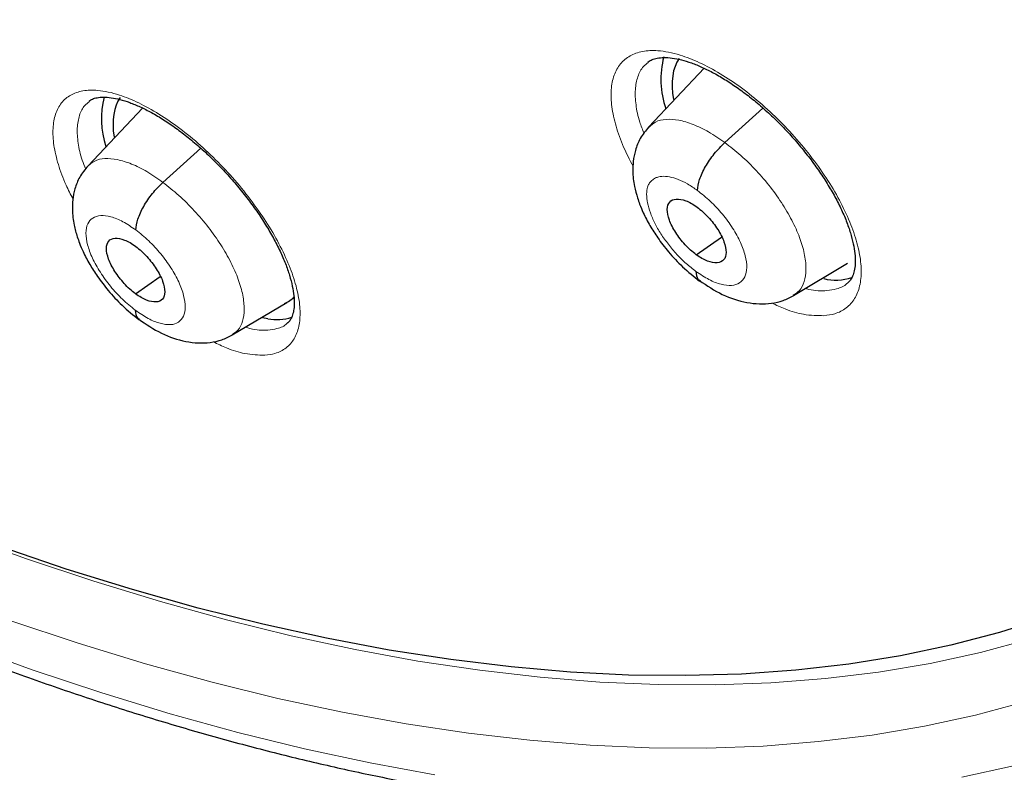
# Model space of a CAD drawing. Header units: millimetres. Extents: x 8 to 2385, y 12 to 2606.
# Tile 54 of 156: x 2203 to 2214, y 865 to 874. Entities that reach past the tile are written whole.
import ezdxf

# ---------------------------------------------------------------- set-up
doc = ezdxf.new("R2010")
doc.units = ezdxf.units.MM

msp = doc.modelspace()

# ---------------------------------------------------------------- linework, layer by layer
at = {"color": 7, "linetype": 'Continuous', "lineweight": 30}
for p, q in [((2210.683, 873.256), (2210.049, 872.586)), ((2204.259, 872.801), (2203.636, 872.142)), ((2210.919, 872.407), (2211.355, 872.802)), ((2204.492, 871.952), (2204.924, 872.344)), ((2210.592, 871.124), (2210.882, 871.326)), ((2211.705, 870.657), (2212.322, 871.026)), ((2204.177, 870.678), (2204.46, 870.876)), ((2205.285, 870.207), (2205.907, 870.579)), ((2205.947, 870.603), (2205.99, 870.629)), ((2205.692, 870.392), (2205.629, 870.404))]:
    msp.add_line(p, q, dxfattribs=at)
at = {"color": 252, "linetype": 'Continuous', "lineweight": 0, "flags": 128}
for points in [[(2189.539, 873.797), (2190.267, 873.268), (2191.142, 872.649), (2192.017, 872.052), (2192.89, 871.476), (2193.76, 870.923), (2194.627, 870.391), (2195.49, 869.882), (2196.349, 869.397), (2197.204, 868.935), (2198.052, 868.496), (2198.895, 868.082), (2199.731, 867.691), (2200.56, 867.326), (2201.381, 866.985), (2202.193, 866.669), (2202.997, 866.379), (2203.791, 866.114), (2204.576, 865.875), (2205.349, 865.661), (2206.112, 865.474), (2206.863, 865.312), (2207.602, 865.177)], [(2202.147, 867.93), (2202.929, 867.647), (2203.701, 867.39), (2204.464, 867.157), (2205.217, 866.949), (2205.959, 866.767), (2206.689, 866.61), (2207.408, 866.478), (2208.115, 866.373), (2208.808, 866.292), (2209.489, 866.238), (2210.156, 866.209), (2210.809, 866.206), (2211.447, 866.229), (2212.07, 866.277), (2212.677, 866.351), (2213.269, 866.451), (2213.845, 866.577), (2214.404, 866.728)], [(2214.351, 866.011), (2213.786, 865.859), (2213.204, 865.732), (2212.605, 865.631), (2211.99, 865.556), (2211.359, 865.506), (2210.714, 865.483), (2210.053, 865.487), (2209.378, 865.516), (2208.69, 865.571), (2207.988, 865.652), (2207.273, 865.759), (2206.546, 865.892), (2205.806, 866.051), (2205.056, 866.236), (2204.294, 866.446), (2203.523, 866.681), (2202.741, 866.942)], [(2213.629, 865.149), (2214.221, 865.278)]]:
    msp.add_lwpolyline(points, dxfattribs=at)
at = {"color": 7, "linetype": 'Continuous', "lineweight": 30, "flags": 128}
msp.add_lwpolyline([(2214.604, 866.975), (2214.062, 866.804), (2213.503, 866.658), (2212.928, 866.538), (2212.337, 866.443), (2211.73, 866.373), (2211.108, 866.329), (2210.471, 866.311), (2209.819, 866.318), (2209.154, 866.351), (2208.475, 866.41), (2207.783, 866.494), (2207.078, 866.603), (2206.361, 866.738), (2205.633, 866.899), (2204.893, 867.084), (2204.143, 867.295), (2203.383, 867.53), (2202.613, 867.791)], dxfattribs=at)
at = {"color": 7, "linetype": 'Continuous', "lineweight": 30}
for centre, radius, start, end in [((2211.242, 873.129), 1.054, 165.8242, 198.5172), ((2204.807, 872.678), 1.019, 165.8697, 198.0367), ((2212.189, 871.421), 0.587, 256.3588, 288.1393), ((2205.795, 870.933), 0.551, 259.1849, 288.0052)]:
    msp.add_arc(centre, radius, start, end, dxfattribs=at)
for centre, major_axis, ratio, start_param, end_param in [((2211.409, 872.25), (-0.95, 1.188), 0.453301, 0.134962, 0.683665), ((2205.01, 871.798), (-0.946, 1.189), 0.45452, 0.127937, 0.664467), ((2205.01, 871.798), (-0.946, 1.189), 0.45452, 3.018414, 3.22051)]:
    msp.add_ellipse(centre, major_axis=major_axis, ratio=ratio, start_param=start_param, end_param=end_param, dxfattribs=at)
for points, knots in [([(2226.169, 872.714), (2226.245, 872.774), (2226.396, 872.892), (2226.599, 873.059), (2226.779, 873.213), (2226.936, 873.352), (2227.082, 873.486), (2227.215, 873.611), (2227.341, 873.734), (2227.463, 873.856), (2227.592, 873.989), (2227.724, 874.13), (2227.852, 874.271), (2227.967, 874.402), (2228.07, 874.522), (2228.186, 874.662), (2228.317, 874.825), (2228.464, 875.016), (2228.607, 875.211), (2228.749, 875.411), (2228.888, 875.617), (2229.024, 875.827), (2229.155, 876.041), (2229.284, 876.26), (2229.416, 876.494), (2229.555, 876.755), (2229.703, 877.051), (2229.862, 877.39), (2230.019, 877.753), (2230.167, 878.122), (2230.296, 878.472), (2230.397, 878.768), (2230.474, 879.01), (2230.531, 879.196), (2230.578, 879.359), (2230.622, 879.516), (2230.674, 879.704), (2230.736, 879.948), (2230.81, 880.257), (2230.898, 880.664), (2230.993, 881.16), (2231.084, 881.734), (2231.16, 882.326), (2231.214, 882.866), (2231.251, 883.348), (2231.275, 883.768), (2231.291, 884.181), (2231.301, 884.567), (2231.304, 884.906), (2231.303, 885.176), (2231.301, 885.383), (2231.298, 885.535), (2231.295, 885.674), (2231.291, 885.82), (2231.285, 885.993), (2231.276, 886.227), (2231.261, 886.532), (2231.238, 886.913), (2231.208, 887.329), (2231.164, 887.832), (2231.105, 888.396), (2231.032, 888.993), (2230.957, 889.538), (2230.882, 890.032), (2230.804, 890.502), (2230.709, 891.037), (2230.588, 891.671), (2230.428, 892.431), (2230.239, 893.259), (2230.015, 894.156), (2229.764, 895.086), (2229.485, 896.044), (2229.18, 897.025), (2228.834, 898.066), (2228.474, 899.081), (2228.112, 900.051), (2227.762, 900.946), (2227.406, 901.82), (2227, 902.779), (2226.544, 903.812), (2226.038, 904.908), (2225.542, 905.941), (2225.06, 906.909), (2224.609, 907.787), (2224.191, 908.579), (2223.807, 909.288), (2223.446, 909.943), (2223.093, 910.569), (2222.731, 911.199), (2222.342, 911.865), (2221.904, 912.598), (2221.414, 913.402), (2220.866, 914.278), (2220.274, 915.203), (2219.635, 916.176), (2218.969, 917.163), (2218.28, 918.159), (2217.568, 919.16), (2216.819, 920.186), (2216.044, 921.221), (2215.252, 922.249), (2214.449, 923.266), (2213.533, 924.396), (2212.5, 925.632), (2211.344, 926.967), (2210.172, 928.274), (2209.004, 929.531), (2207.844, 930.737), (2206.692, 931.894), (2205.742, 932.817), (2205.014, 933.506), (2204.527, 933.96), (2204.086, 934.366), (2203.69, 934.725), (2203.341, 935.038), (2203.039, 935.306), (2202.784, 935.531), (2202.577, 935.712), (2202.417, 935.852), (2202.309, 935.945), (2202.225, 936.017), (2202.134, 936.096), (2201.998, 936.213), (2201.817, 936.368), (2201.6, 936.552), (2201.359, 936.755), (2201.017, 937.042), (2200.562, 937.417), (2199.981, 937.889), (2199.346, 938.394), (2198.673, 938.919), (2197.989, 939.438), (2197.29, 939.959), (2196.592, 940.465), (2195.901, 940.953), (2195.258, 941.397), (2194.661, 941.799), (2194.102, 942.167), (2193.567, 942.511), (2193.046, 942.84), (2192.57, 943.133), (2192.136, 943.395), (2191.747, 943.626), (2191.49, 943.775), (2191.364, 943.848)], [0, 0, 0, 0, 0.004217, 0.008284, 0.012222, 0.015958, 0.01932, 0.022303, 0.025139, 0.027883, 0.031143, 0.034732, 0.038073, 0.041127, 0.043894, 0.046373, 0.050715, 0.054906, 0.059201, 0.0636, 0.068057, 0.072537, 0.07702, 0.081477, 0.086091, 0.091338, 0.09724, 0.103711, 0.111091, 0.117983, 0.124387, 0.130251, 0.133986, 0.137258, 0.140065, 0.142547, 0.145406, 0.149865, 0.155135, 0.161218, 0.17036, 0.179656, 0.189007, 0.198414, 0.204715, 0.211041, 0.217366, 0.223116, 0.228044, 0.232152, 0.234803, 0.236946, 0.238693, 0.240738, 0.243203, 0.246088, 0.250688, 0.256067, 0.262071, 0.267955, 0.27676, 0.285026, 0.291949, 0.298442, 0.304505, 0.31033, 0.319235, 0.32889, 0.339294, 0.350445, 0.362341, 0.373565, 0.385378, 0.397777, 0.410764, 0.421374, 0.431885, 0.442021, 0.451783, 0.465081, 0.47762, 0.4894, 0.500423, 0.51069, 0.519368, 0.527422, 0.534852, 0.541716, 0.548808, 0.556382, 0.564437, 0.573854, 0.583853, 0.594433, 0.605593, 0.617333, 0.628507, 0.64016, 0.652283, 0.664542, 0.676776, 0.688985, 0.701169, 0.717883, 0.734551, 0.751176, 0.767759, 0.783481, 0.799167, 0.814819, 0.821947, 0.828453, 0.834332, 0.839584, 0.844209, 0.848206, 0.851574, 0.854314, 0.856426, 0.857908, 0.858562, 0.859727, 0.86151, 0.863912, 0.866858, 0.870031, 0.873396, 0.88028, 0.88785, 0.896108, 0.905054, 0.914095, 0.922694, 0.932262, 0.941216, 0.949553, 0.957275, 0.964407, 0.97131, 0.978091, 0.98475, 0.989898, 0.995058, 1, 1, 1, 1]), ([(2183.1, 936.473), (2183.223, 936.402), (2183.581, 936.194), (2184.175, 935.839), (2184.883, 935.402), (2185.593, 934.949), (2186.305, 934.482), (2187.019, 933.999), (2187.734, 933.501), (2188.45, 932.99), (2189.166, 932.463), (2189.883, 931.923), (2190.6, 931.369), (2191.316, 930.802), (2192.031, 930.222), (2192.745, 929.628), (2193.458, 929.022), (2194.168, 928.404), (2194.877, 927.773), (2195.583, 927.131), (2196.285, 926.478), (2196.985, 925.813), (2197.68, 925.138), (2198.372, 924.452), (2199.06, 923.756), (2199.742, 923.05), (2200.42, 922.335), (2201.093, 921.611), (2201.759, 920.878), (2202.42, 920.136), (2203.075, 919.387), (2203.722, 918.63), (2204.363, 917.866), (2204.997, 917.095), (2205.623, 916.317), (2206.241, 915.533), (2206.851, 914.744), (2207.452, 913.949), (2208.045, 913.149), (2208.628, 912.345), (2209.202, 911.536), (2209.767, 910.724), (2210.322, 909.908), (2210.866, 909.089), (2211.4, 908.267), (2211.923, 907.444), (2212.436, 906.618), (2212.937, 905.792), (2213.426, 904.964), (2213.904, 904.135), (2214.37, 903.307), (2214.824, 902.478), (2215.266, 901.651), (2215.695, 900.824), (2216.111, 899.999), (2216.514, 899.176), (2216.904, 898.355), (2217.281, 897.536), (2217.644, 896.721), (2217.993, 895.909), (2218.329, 895.102), (2218.65, 894.298), (2218.957, 893.499), (2219.25, 892.705), (2219.529, 891.917), (2219.793, 891.135), (2220.042, 890.358), (2220.276, 889.589), (2220.495, 888.827), (2220.699, 888.071), (2220.889, 887.324), (2221.063, 886.585), (2221.221, 885.855), (2221.365, 885.133), (2221.493, 884.421), (2221.605, 883.718), (2221.702, 883.025), (2221.784, 882.342), (2221.85, 881.67), (2221.9, 881.009), (2221.935, 880.36), (2221.955, 879.722), (2221.958, 879.096), (2221.947, 878.482), (2221.92, 877.88), (2221.878, 877.291), (2221.82, 876.716), (2221.747, 876.153), (2221.658, 875.605), (2221.555, 875.069), (2221.436, 874.548), (2221.303, 874.041), (2221.154, 873.549), (2220.99, 873.071), (2220.812, 872.607), (2220.618, 872.159), (2220.41, 871.726), (2220.187, 871.308), (2219.95, 870.905), (2219.698, 870.518), (2219.431, 870.147), (2219.149, 869.791), (2218.854, 869.452), (2218.543, 869.13), (2218.32, 868.913), (2218.197, 868.809), (2218.187, 868.8)], [0, 0, 0, 0, 0.005121, 0.0148455, 0.0245712, 0.0342984, 0.0440269, 0.0537567, 0.0634877, 0.07322, 0.0829533, 0.0926878, 0.1024234, 0.1121599, 0.1218973, 0.1316357, 0.1413749, 0.1511148, 0.1608555, 0.1705969, 0.1803389, 0.1900815, 0.1998246, 0.2095683, 0.2193123, 0.2290569, 0.2388017, 0.248547, 0.2582925, 0.2680382, 0.2777842, 0.2875303, 0.2972765, 0.3070229, 0.3167693, 0.3265157, 0.3362621, 0.3460084, 0.3557546, 0.3655006, 0.3752465, 0.3849921, 0.3947374, 0.4044825, 0.4142272, 0.4239714, 0.4337153, 0.4434587, 0.4532015, 0.4629438, 0.4726855, 0.4824265, 0.4921668, 0.5019063, 0.511645, 0.5213829, 0.5311198, 0.5408558, 0.5505908, 0.5603247, 0.5700574, 0.579789, 0.5895194, 0.5992484, 0.6089761, 0.6187024, 0.6284273, 0.6381507, 0.6478725, 0.6575928, 0.6673115, 0.6770286, 0.6867441, 0.696458, 0.7061704, 0.7158812, 0.7255907, 0.7352988, 0.7450058, 0.7547118, 0.764417, 0.7741219, 0.7838267, 0.7935318, 0.8032377, 0.812945, 0.8226544, 0.8323667, 0.842083, 0.8518043, 0.8615319, 0.8712671, 0.8810113, 0.8907661, 0.9005331, 0.910314, 0.9201102, 0.9299231, 0.939754, 0.9496034, 0.9594718, 0.9693586, 0.9792629, 0.9891827, 0.9991155, 1, 1, 1, 1]), ([(2189.541, 873.731), (2189.735, 873.588), (2190.173, 873.266), (2190.855, 872.78), (2191.587, 872.272), (2192.318, 871.779), (2193.048, 871.3), (2193.776, 870.837), (2194.502, 870.389), (2195.226, 869.957), (2195.948, 869.541), (2196.667, 869.14), (2197.382, 868.756), (2198.094, 868.388), (2198.803, 868.037), (2199.507, 867.702), (2200.206, 867.384), (2200.901, 867.084), (2201.591, 866.8), (2202.275, 866.534), (2202.953, 866.286), (2203.626, 866.055), (2204.292, 865.842), (2204.952, 865.646), (2205.604, 865.469), (2206.25, 865.31), (2206.887, 865.169), (2207.517, 865.047), (2208.139, 864.942), (2208.752, 864.857), (2209.356, 864.789), (2209.952, 864.741), (2210.538, 864.711), (2211.114, 864.699), (2211.68, 864.707), (2212.236, 864.733), (2212.781, 864.777), (2213.315, 864.841), (2213.838, 864.922), (2214.349, 865.023), (2214.849, 865.142), (2215.336, 865.279), (2215.811, 865.434), (2216.274, 865.608), (2216.724, 865.799), (2217.16, 866.009), (2217.584, 866.236), (2217.988, 866.475), (2218.243, 866.648), (2218.368, 866.732)], [0, 0, 0, 0, 0.017009, 0.038442, 0.059878, 0.081317, 0.102758, 0.124202, 0.145649, 0.167098, 0.188551, 0.210007, 0.231466, 0.252929, 0.274395, 0.295864, 0.317336, 0.338812, 0.360291, 0.381773, 0.403257, 0.424745, 0.446234, 0.467725, 0.489218, 0.510711, 0.532203, 0.553693, 0.57518, 0.596662, 0.618138, 0.639605, 0.661062, 0.682506, 0.703934, 0.725344, 0.746733, 0.768098, 0.789436, 0.810745, 0.832022, 0.853267, 0.874477, 0.895654, 0.916797, 0.937909, 0.958991, 0.980049, 1, 1, 1, 1]), ([(2210.039, 873.326), (2210.041, 873.328), (2210.053, 873.341), (2210.084, 873.355), (2210.144, 873.374), (2210.22, 873.382), (2210.314, 873.376), (2210.42, 873.355), (2210.535, 873.32), (2210.661, 873.269), (2210.795, 873.203), (2210.934, 873.121), (2211.077, 873.025), (2211.221, 872.917), (2211.365, 872.796), (2211.506, 872.665), (2211.642, 872.525), (2211.772, 872.378), (2211.893, 872.227), (2212.004, 872.073), (2212.104, 871.918), (2212.191, 871.766), (2212.265, 871.617), (2212.324, 871.475), (2212.367, 871.341), (2212.396, 871.219), (2212.411, 871.109), (2212.412, 871.016), (2212.401, 870.938), (2212.381, 870.876), (2212.356, 870.831), (2212.333, 870.81), (2212.321, 870.799)], [0, 0, 0, 0, 0.00449, 0.041315, 0.074923, 0.110735, 0.145102, 0.178176, 0.2113, 0.244667, 0.278386, 0.31261, 0.346852, 0.381338, 0.416165, 0.450845, 0.485688, 0.520758, 0.555468, 0.590324, 0.625288, 0.659681, 0.694167, 0.728649, 0.762301, 0.795919, 0.829547, 0.862204, 0.894822, 0.928733, 0.963405, 1, 1, 1, 1]), ([(2203.648, 872.882), (2203.66, 872.89), (2203.682, 872.905), (2203.737, 872.922), (2203.808, 872.929), (2203.897, 872.923), (2203.998, 872.902), (2204.11, 872.867), (2204.232, 872.817), (2204.362, 872.751), (2204.499, 872.67), (2204.64, 872.574), (2204.782, 872.465), (2204.925, 872.345), (2205.065, 872.214), (2205.201, 872.074), (2205.331, 871.927), (2205.453, 871.776), (2205.566, 871.622), (2205.668, 871.467), (2205.757, 871.314), (2205.833, 871.165), (2205.895, 871.022), (2205.941, 870.887), (2205.974, 870.764), (2205.991, 870.653), (2205.995, 870.559), (2205.988, 870.481), (2205.971, 870.419), (2205.948, 870.376), (2205.93, 870.352), (2205.915, 870.343), (2205.913, 870.342)], [0, 0, 0, 0, 0.037105, 0.070614, 0.106417, 0.140587, 0.173468, 0.206387, 0.239652, 0.273206, 0.307343, 0.341555, 0.375934, 0.410732, 0.445421, 0.480188, 0.515262, 0.55001, 0.584829, 0.619858, 0.65434, 0.688823, 0.723406, 0.757189, 0.79081, 0.824499, 0.857202, 0.889628, 0.923196, 0.95728, 0.993624, 1, 1, 1, 1]), ([(2210.049, 872.585), (2210.014, 872.543), (2209.949, 872.463), (2209.894, 872.325), (2209.869, 872.198), (2209.863, 872.058), (2209.88, 871.919), (2209.913, 871.793), (2209.948, 871.692), (2209.991, 871.588), (2210.059, 871.459), (2210.155, 871.308), (2210.279, 871.148), (2210.441, 870.973), (2210.565, 870.875), (2210.631, 870.823)], [0, 0, 0, 0, 0.085285, 0.160682, 0.226362, 0.282754, 0.371575, 0.439515, 0.476306, 0.530111, 0.609403, 0.685577, 0.776076, 0.880802, 1, 1, 1, 1]), ([(2210.605, 871.86), (2210.611, 871.9), (2210.622, 871.98), (2210.692, 872.131), (2210.795, 872.283), (2210.877, 872.366), (2210.919, 872.407)], [0, 0, 0, 0, 0.2503223, 0.5002853, 0.7497272, 1, 1, 1, 1]), ([(2203.635, 872.141), (2203.601, 872.099), (2203.536, 872.02), (2203.483, 871.885), (2203.458, 871.758), (2203.452, 871.617), (2203.47, 871.477), (2203.504, 871.348), (2203.54, 871.247), (2203.584, 871.144), (2203.651, 871.016), (2203.747, 870.866), (2203.87, 870.706), (2204.029, 870.532), (2204.152, 870.434), (2204.217, 870.382)], [0, 0, 0, 0, 0.083948, 0.15866, 0.224268, 0.281153, 0.372091, 0.441171, 0.478046, 0.531798, 0.61088, 0.686799, 0.77696, 0.881274, 1, 1, 1, 1]), ([(2204.182, 871.407), (2204.187, 871.447), (2204.197, 871.527), (2204.266, 871.677), (2204.368, 871.828), (2204.451, 871.911), (2204.492, 871.952)], [0, 0, 0, 0, 0.2509493, 0.5005822, 0.7495343, 1, 1, 1, 1]), ([(2210.592, 871.124), (2210.57, 871.141), (2210.526, 871.175), (2210.443, 871.259), (2210.351, 871.378), (2210.276, 871.523), (2210.252, 871.648), (2210.28, 871.736), (2210.358, 871.77), (2210.451, 871.753), (2210.536, 871.714), (2210.58, 871.684), (2210.602, 871.669)], [0, 0, 0, 0, 0.062839, 0.125541, 0.250833, 0.375535, 0.500019, 0.624484, 0.749172, 0.874464, 0.937166, 1, 1, 1, 1]), ([(2210.602, 871.669), (2210.624, 871.652), (2210.668, 871.618), (2210.752, 871.534), (2210.843, 871.415), (2210.918, 871.27), (2210.942, 871.145), (2210.914, 871.057), (2210.836, 871.023), (2210.743, 871.04), (2210.658, 871.079), (2210.614, 871.109), (2210.592, 871.124)], [0, 0, 0, 0, 0.062838, 0.125541, 0.250832, 0.375534, 0.500018, 0.624484, 0.749172, 0.874463, 0.937165, 1, 1, 1, 1]), ([(2204.177, 870.678), (2204.155, 870.696), (2204.111, 870.73), (2204.028, 870.815), (2203.937, 870.933), (2203.862, 871.078), (2203.837, 871.203), (2203.863, 871.29), (2203.939, 871.322), (2204.031, 871.304), (2204.115, 871.265), (2204.159, 871.234), (2204.181, 871.219)], [0, 0, 0, 0, 0.062838, 0.125536, 0.250822, 0.375531, 0.500019, 0.624489, 0.749183, 0.874469, 0.937166, 1, 1, 1, 1]), ([(2204.181, 871.219), (2204.202, 871.201), (2204.246, 871.167), (2204.329, 871.082), (2204.421, 870.964), (2204.496, 870.819), (2204.52, 870.694), (2204.494, 870.607), (2204.418, 870.575), (2204.326, 870.593), (2204.242, 870.632), (2204.199, 870.663), (2204.177, 870.678)], [0, 0, 0, 0, 0.062837, 0.125535, 0.250821, 0.37553, 0.500017, 0.624488, 0.749182, 0.874469, 0.937166, 1, 1, 1, 1]), ([(2210.589, 870.934), (2210.591, 870.899), (2210.595, 870.85), (2210.628, 870.835), (2210.637, 870.831)], [0, 0, 0, 0, 0.713461, 1, 1, 1, 1]), ([(2210.628, 870.829), (2210.714, 870.771), (2210.889, 870.655), (2211.126, 870.581), (2211.315, 870.559), (2211.454, 870.566), (2211.587, 870.596), (2211.667, 870.637), (2211.707, 870.658)], [0, 0, 0, 0, 0.244103, 0.493766, 0.620572, 0.747683, 0.874366, 1, 1, 1, 1]), ([(2204.175, 870.49), (2204.178, 870.455), (2204.182, 870.408), (2204.214, 870.394), (2204.223, 870.39)], [0, 0, 0, 0, 0.734452, 1, 1, 1, 1]), ([(2204.214, 870.388), (2204.299, 870.33), (2204.472, 870.212), (2204.708, 870.136), (2204.895, 870.112), (2205.034, 870.118), (2205.167, 870.146), (2205.247, 870.188), (2205.287, 870.208)], [0, 0, 0, 0, 0.2433839, 0.4927975, 0.6196769, 0.7469812, 0.8739644, 1, 1, 1, 1])]:
    msp.add_open_spline(points, degree=3, knots=knots, dxfattribs=at)
at = {"color": 252, "linetype": 'Continuous', "lineweight": 0}
for points, knots in [([(2190.419, 943.757), (2191.408, 943.163), (2193.386, 941.976), (2196.393, 939.869), (2199.399, 937.545), (2202.386, 934.997), (2205.329, 932.251), (2208.205, 929.328), (2210.991, 926.251), (2213.666, 923.044), (2216.209, 919.731), (2218.6, 916.34), (2220.82, 912.896), (2222.852, 909.426), (2224.68, 905.957), (2226.289, 902.518), (2227.667, 899.134), (2228.804, 895.832), (2229.69, 892.638), (2230.318, 889.577), (2230.684, 886.673), (2230.784, 883.949), (2230.618, 881.425), (2230.186, 879.123), (2229.495, 877.057), (2228.541, 875.256), (2227.446, 873.797), (2226.561, 873.078), (2226.169, 872.759)], [0, 0, 0, 0, 0.038768, 0.077537, 0.116305, 0.155073, 0.193842, 0.23261, 0.271379, 0.310147, 0.348915, 0.387684, 0.426452, 0.46522, 0.503989, 0.542757, 0.581526, 0.620294, 0.659062, 0.697831, 0.736599, 0.775367, 0.814136, 0.852904, 0.891672, 0.930441, 0.969209, 1, 1, 1, 1]), ([(2212.053, 870.427), (2212.095, 870.433), (2212.193, 870.446), (2212.313, 870.51), (2212.41, 870.616), (2212.468, 870.762), (2212.486, 870.94), (2212.463, 871.146), (2212.4, 871.375), (2212.299, 871.621), (2212.163, 871.876), (2211.994, 872.132), (2211.799, 872.384), (2211.582, 872.623), (2211.35, 872.843), (2211.109, 873.037), (2210.866, 873.2), (2210.629, 873.326), (2210.385, 873.421), (2210.164, 873.465), (2209.974, 873.456), (2209.829, 873.405), (2209.719, 873.312), (2209.646, 873.182), (2209.613, 873.015), (2209.62, 872.819), (2209.669, 872.597), (2209.75, 872.368), (2209.831, 872.21), (2209.869, 872.136)], [0, 0, 0, 0, 0.028439, 0.065564, 0.102689, 0.139808, 0.176928, 0.214083, 0.251239, 0.288456, 0.325673, 0.362951, 0.400228, 0.437539, 0.47485, 0.512151, 0.549453, 0.586707, 0.62396, 0.670427, 0.707546, 0.744666, 0.781785, 0.818905, 0.856031, 0.893158, 0.930331, 0.967504, 1, 1, 1, 1]), ([(2209.995, 872.511), (2209.978, 872.555), (2209.932, 872.671), (2209.898, 872.842), (2209.889, 873.017), (2209.919, 873.164), (2209.97, 873.268), (2210.023, 873.308), (2210.042, 873.322)], [0, 0, 0, 0, 0.118936, 0.3127719, 0.50634, 0.6999063, 0.8934157, 1, 1, 1, 1]), ([(2205.657, 869.975), (2205.697, 869.98), (2205.79, 869.992), (2205.906, 870.053), (2205.998, 870.157), (2206.052, 870.3), (2206.067, 870.476), (2206.04, 870.681), (2205.975, 870.909), (2205.871, 871.154), (2205.734, 871.408), (2205.564, 871.665), (2205.369, 871.917), (2205.153, 872.157), (2204.923, 872.378), (2204.684, 872.573), (2204.445, 872.738), (2204.212, 872.867), (2203.973, 872.964), (2203.757, 873.011), (2203.572, 873.005), (2203.431, 872.957), (2203.326, 872.867), (2203.257, 872.738), (2203.228, 872.574), (2203.238, 872.379), (2203.29, 872.159), (2203.364, 871.951), (2203.435, 871.815), (2203.462, 871.762)], [0, 0, 0, 0, 0.028051, 0.065538, 0.103025, 0.140545, 0.178066, 0.215648, 0.25323, 0.290875, 0.328519, 0.366199, 0.403879, 0.441552, 0.479225, 0.516852, 0.554479, 0.592041, 0.629602, 0.676336, 0.713842, 0.751348, 0.788852, 0.826357, 0.863894, 0.901433, 0.939035, 0.976638, 1, 1, 1, 1]), ([(2203.608, 872.104), (2203.594, 872.138), (2203.552, 872.243), (2203.518, 872.403), (2203.506, 872.577), (2203.532, 872.722), (2203.581, 872.824), (2203.633, 872.863), (2203.652, 872.878)], [0, 0, 0, 0, 0.093757, 0.291674, 0.489228, 0.686781, 0.884129, 1, 1, 1, 1]), ([(2210.052, 872.583), (2210.075, 872.605), (2210.126, 872.652), (2210.243, 872.678), (2210.388, 872.669), (2210.554, 872.619), (2210.733, 872.535), (2210.857, 872.45), (2210.919, 872.407)], [0, 0, 0, 0, 0.145081, 0.315994, 0.486927, 0.657925, 0.828852, 1, 1, 1, 1]), ([(2210.919, 872.407), (2210.981, 872.359), (2211.105, 872.264), (2211.282, 872.087), (2211.445, 871.897), (2211.587, 871.696), (2211.703, 871.493), (2211.788, 871.296), (2211.838, 871.113), (2211.853, 870.95), (2211.832, 870.814), (2211.783, 870.712), (2211.727, 870.676), (2211.702, 870.66)], [0, 0, 0, 0, 0.092893, 0.185662, 0.27847, 0.371246, 0.46401, 0.556696, 0.649335, 0.742097, 0.834854, 0.927487, 1, 1, 1, 1]), ([(2203.638, 872.139), (2203.66, 872.16), (2203.71, 872.206), (2203.824, 872.23), (2203.967, 872.218), (2204.131, 872.167), (2204.308, 872.082), (2204.431, 871.995), (2204.492, 871.952)], [0, 0, 0, 0, 0.143915, 0.315061, 0.486227, 0.657457, 0.828615, 1, 1, 1, 1]), ([(2210.589, 870.934), (2210.551, 870.963), (2210.476, 871.02), (2210.369, 871.127), (2210.271, 871.243), (2210.185, 871.364), (2210.115, 871.487), (2210.064, 871.606), (2210.032, 871.718), (2210.021, 871.818), (2210.03, 871.89), (2210.047, 871.928), (2210.058, 871.945), (2210.064, 871.953), (2210.069, 871.958), (2210.076, 871.966), (2210.092, 871.982), (2210.12, 872.002), (2210.16, 872.015), (2210.211, 872.023), (2210.284, 872.018), (2210.384, 871.989), (2210.493, 871.938), (2210.568, 871.886), (2210.605, 871.86)], [0, 0, 0, 0, 0.062596, 0.124978, 0.187338, 0.249634, 0.311872, 0.37428, 0.436895, 0.499544, 0.562189, 0.597232, 0.606409, 0.615582, 0.624751, 0.626544, 0.642256, 0.687303, 0.720984, 0.749872, 0.812374, 0.874895, 0.937371, 1, 1, 1, 1]), ([(2204.492, 871.952), (2204.553, 871.904), (2204.676, 871.808), (2204.852, 871.63), (2205.015, 871.439), (2205.157, 871.238), (2205.273, 871.036), (2205.359, 870.84), (2205.41, 870.658), (2205.427, 870.496), (2205.407, 870.361), (2205.361, 870.261), (2205.306, 870.226), (2205.282, 870.21)], [0, 0, 0, 0, 0.092951, 0.185774, 0.278638, 0.37147, 0.464289, 0.557032, 0.649728, 0.742544, 0.835358, 0.928046, 1, 1, 1, 1]), ([(2210.605, 871.86), (2210.655, 871.82), (2210.755, 871.741), (2210.894, 871.59), (2211.013, 871.429), (2211.103, 871.264), (2211.159, 871.109), (2211.176, 870.973), (2211.154, 870.866), (2211.094, 870.796), (2211.001, 870.766), (2210.879, 870.78), (2210.739, 870.833), (2210.639, 870.9), (2210.589, 870.934)], [0, 0, 0, 0, 0.083334, 0.166666, 0.249999, 0.333329, 0.416665, 0.5, 0.583333, 0.666664, 0.75, 0.833335, 0.916666, 1, 1, 1, 1]), ([(2204.175, 870.49), (2204.126, 870.53), (2204.027, 870.61), (2203.889, 870.761), (2203.771, 870.923), (2203.68, 871.087), (2203.623, 871.241), (2203.605, 871.376), (2203.625, 871.482), (2203.683, 871.551), (2203.775, 871.579), (2203.894, 871.564), (2204.033, 871.509), (2204.132, 871.441), (2204.182, 871.407)], [0, 0, 0, 0, 0.083333, 0.166663, 0.249999, 0.333334, 0.416669, 0.499998, 0.58333, 0.666662, 0.749996, 0.83333, 0.916664, 1, 1, 1, 1]), ([(2204.182, 871.407), (2204.231, 871.368), (2204.331, 871.288), (2204.469, 871.136), (2204.587, 870.975), (2204.678, 870.811), (2204.734, 870.656), (2204.753, 870.521), (2204.733, 870.416), (2204.674, 870.346), (2204.582, 870.318), (2204.463, 870.333), (2204.324, 870.388), (2204.225, 870.456), (2204.175, 870.49)], [0, 0, 0, 0, 0.083333, 0.166663, 0.249999, 0.333335, 0.416669, 0.499998, 0.58333, 0.666662, 0.749996, 0.83333, 0.916664, 1, 1, 1, 1]), ([(2212.32, 870.8), (2212.318, 870.798), (2212.288, 870.764), (2212.21, 870.733), (2212.124, 870.72), (2212.087, 870.714)], [0, 0, 0, 0, 0.035817, 0.58178, 1, 1, 1, 1]), ([(2212.087, 870.714), (2212.022, 870.711), (2211.946, 870.708), (2211.855, 870.735), (2211.843, 870.739)], [0, 0, 0, 0, 0.866947, 1, 1, 1, 1]), ([(2211.458, 870.571), (2211.509, 870.548), (2211.636, 870.488), (2211.842, 870.43), (2211.978, 870.428), (2212.053, 870.427)], [0, 0, 0, 0, 0.225328, 0.57233, 1, 1, 1, 1]), ([(2205.692, 870.262), (2205.628, 870.261), (2205.549, 870.26), (2205.452, 870.291), (2205.434, 870.297)], [0, 0, 0, 0, 0.815559, 1, 1, 1, 1]), ([(2205.913, 870.342), (2205.912, 870.34), (2205.883, 870.308), (2205.81, 870.279), (2205.727, 870.267), (2205.692, 870.262)], [0, 0, 0, 0, 0.027753, 0.583876, 1, 1, 1, 1]), ([(2205.066, 870.129), (2205.117, 870.105), (2205.244, 870.043), (2205.45, 869.981), (2205.583, 869.977), (2205.657, 869.975)], [0, 0, 0, 0, 0.231113, 0.572849, 1, 1, 1, 1])]:
    msp.add_open_spline(points, degree=3, knots=knots, dxfattribs=at)

doc.saveas('drawing.dxf')
